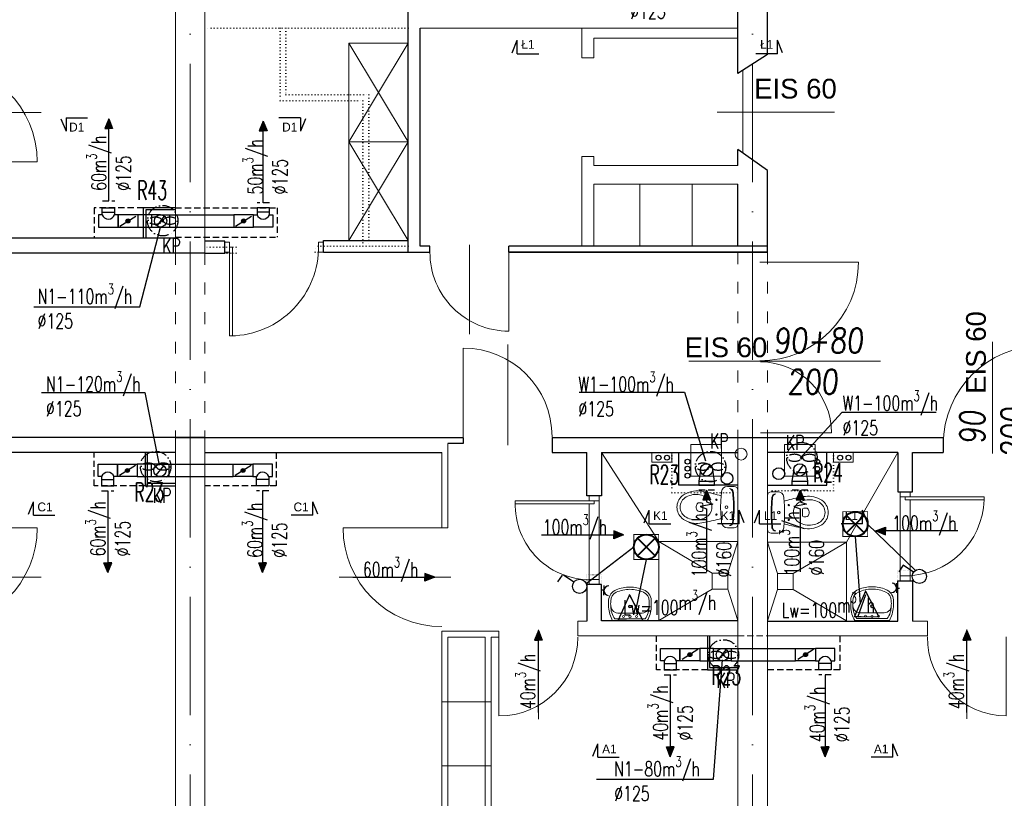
# Model space of a CAD drawing. Header units: millimetres. Extents: x -6513 to 30474, y -6915 to 65597.
# Tile 51 of 256: x -1269 to -271, y 5997 to 6786. Entities that reach past the tile are written whole.
import ezdxf
from ezdxf.enums import TextEntityAlignment as Align

# ---------------------------------------------------------------- set-up
doc = ezdxf.new("R2010")
doc.units = ezdxf.units.MM
for name, pattern in [('ACAD_ISO03W100', [30, 12, -18]), ('ACAD_ISO10W100', [18, 12, -3, 0, -3]), ('DASHED', [19.05, 12.7, -6.35]), ('DOT', [6.35, 0, -6.35])]:
    doc.linetypes.add(name, pattern=pattern)
doc.layers.get('0').update_dxf_attribs({"color": 8})
for name, color, linetype in [('A200_General07', 8, 'Continuous'), ('A200_General08', 8, 'Continuous'), ('A270_text04', 8, 'Continuous'), ('A_obudowy', 8, 'Continuous'), ('DB_inst_pomocn', 8, 'Continuous'), ('DB_WM_nawiew-opis', 8, 'Continuous')]:
    doc.layers.add(name, color=color, linetype=linetype)
for name, color, linetype, lineweight in [('A_cienka', 8, 'Continuous', 5), ('A_linia przekroj', 8, 'Continuous', 25), ('A_meble', 8, 'Continuous', 0), ('A_opisy', 8, 'Continuous', 13), ('A_osie', 8, 'ACAD_ISO10W100', 5), ('A_przerywana', 8, 'ACAD_ISO03W100', 5), ('A_widok', 8, 'Continuous', 13), ('cieńkie', 8, 'Continuous', 9), ('DB-WM-nawiew-opis', 8, 'Continuous', 25), ('DB-WM-nawiew-opis-odnośnik', 8, 'Continuous', 30), ('DB-WM-wywiew-opis', 8, 'Continuous', 25), ('DB-WM-wywiew-opis-odnośnik', 8, 'Continuous', 30), ('DB_WM_nawiew', 8, 'Continuous', 30), ('DB_WM_wywiew', 8, 'Continuous', 30), ('DB_WM_ścianka nowa', 8, 'Continuous', 25), ('E_gniazda wtykowe', 1, 'Continuous', 30), ('E_oświetlenie', 1, 'Continuous', 30), ('E_technologia', 1, 'ACAD_ISO10W100', 30), ('noew ściany archwig', 8, 'Continuous', 9), ('snitarne archwig nowe', 8, 'Continuous', 9), ('Stolarka ARCHWIG', 8, 'Continuous', 5), ('widokowe ARCHWIG', 8, 'Continuous', 5), ('wyburzenia', 8, 'DOT', 20), ('Ściany ARCHWIG', 8, 'Continuous', 30)]:
    doc.layers.add(name, color=color, linetype=linetype, lineweight=lineweight)
doc.styles.add('BRH', font='txt')
doc.styles.add('ROMANSS', font='romans.shx', dxfattribs={"width": 0.8, "oblique": 5})
doc.styles.add('SIMPLEXD', font='SIMPLEX.SHX', dxfattribs={"width": 0.6})
doc.styles.get("Standard").update_dxf_attribs({"font": 'txt.shx', "width": 0.9})
doc.styles.add('tabelka', font='ARIAL.TTF')

# ---------------------------------------------------------------- blocks, each defined once
blk = doc.blocks.new('drzwi schem')
at = {"color": 252}
blk.add_line((0, 0), (0, 1), dxfattribs=at)
at = {"color": 252, "ltscale": 10}
blk.add_line((0.5, -0.0928), (0.5, 1.0398), dxfattribs=at)
at = {"color": 252}
blk.add_arc((0, 0), 1, 0, 90, dxfattribs=at)
blk = doc.blocks.new('klop oli 2')
at = {"layer": 'snitarne archwig nowe', "color": 252}
for p, q in [((3.76, 20.94), (10.5, 20.94)), ((0, 17.18), (0, 0)), ((0, -17.18), (0, 0)), ((3.76, 0), (3.76, 1.04)), ((3.76, 0), (3.76, -1.04)), ((38.87, 4.52), (36.98, 4.52)), ((38.87, -4.52), (36.98, -4.52)), ((3.76, -20.94), (10.5, -20.94))]:
    blk.add_line(p, q, dxfattribs=at)
for centre, radius in [((11.48, 0), 1.27), ((11.48, 0), 1.27), ((21.65, 7.53), 0.706), ((21.65, -7.53), 0.706)]:
    blk.add_circle(centre, radius, dxfattribs=at)
for centre, radius, start, end in [((3.76, 17.18), 3.76, 90, 180), ((10.5, 14.92), 6.02, 6.79305, 90), ((144.94, 0), 141.18, 173.72811, 180), ((144.94, 0), 140.52, 173.66945, 180), ((8.35, 15.01), 3.76, 90, 173.72811), ((9.02, 15.07), 3.76, 100.24284, 173.78586), ((-114.73, 0), 132.14, 0, 6.79305), ((79.96, -215.17), 235.29, 101.57439, 105.54399), ((37.27, 0.66), 10.88, 117.40268, 173.75809), ((43.09, -10.57), 23.53, 101.61952, 117.40268), ((44.77, -39.84), 56.47, 94.3794, 102.29067), ((42.45, -7.44), 20.33, 60.88385, 101.61952), ((41.45, -7.98), 24.47, 51.28687, 92.30283), ((46.59, 0), 11.82, 0, 60.88385), ((46.59, 0), 15.06, 0, 47.56377), ((144.94, 0), 141.18, 180, 186.27189), ((144.94, 0), 140.52, 180, 186.33055), ((-114.73, 0), 132.14, 353.20695, 0), ((43.29, 0), 16.94, 173.75809, 180), ((43.29, 0), 16.94, 180, 186.24191), ((63.62, 0), 28.24, 173.35084, 180), ((63.62, 0), 28.24, 180, 186.64916), ((36.98, 3.11), 1.41, 90, 173.35084), ((38.87, 1.69), 2.82, 36.8699, 90), ((36.61, 0), 5.65, 0, 36.8699), ((36.61, 0), 5.65, 323.1301, 0), ((46.59, 0), 11.82, 299.11615, 0), ((46.59, 0), 15.06, 312.43623, 0), ((37.27, -0.66), 10.88, 186.24191, 242.59732), ((36.98, -3.11), 1.41, 186.64916, 270), ((38.87, -1.69), 2.82, 270, 323.1301), ((3.76, -17.18), 3.76, 180, 270), ((8.35, -15.01), 3.76, 186.27189, 270), ((9.02, -15.07), 3.76, 186.21414, 259.75716), ((10.5, -14.92), 6.02, 270, 353.20695), ((79.96, 215.17), 235.29, 254.45601, 258.42561), ((43.09, 10.57), 23.53, 242.59732, 258.38048), ((44.77, 39.84), 56.47, 257.70933, 265.6206), ((42.45, 7.44), 20.33, 258.38048, 299.11615), ((41.45, 7.98), 24.47, 267.69717, 308.71313)]:
    blk.add_arc(centre, radius, start, end, dxfattribs=at)
blk = doc.blocks.new('umywalka oli2')
at = {"layer": 'snitarne archwig nowe', "color": 252}
for p, q in [((20.94, 21.61), (13.75, 21.61)), ((0, 17.55), (0, 0)), ((1.97, 15.36), (1.97, 0)), ((7.88, 0.01), (7.88, 10.82)), ((0, 0), (0, -17.55)), ((1.97, 0), (1.97, -15.36)), ((7.88, -10.8), (7.88, 0.01)), ((13.75, -21.61), (20.94, -21.61))]:
    blk.add_line(p, q, dxfattribs=at)
for centre, radius in [((4.1, 0.01), 1.11), ((4.5, 6.61), 0.994), ((14.5, 0.01), 1.48), ((14.5, 0.01), 0.946), ((4.5, -6.61), 0.994)]:
    blk.add_circle(centre, radius, dxfattribs=at)
for centre, radius, start, end in [((15.57, -9.87), 31.53, 93.3155, 119.59315), ((20.18, 9.48), 12.16, 20.9395, 86.42872), ((14.19, -1.15), 20.54, 88.58475, 126.50084), ((15.27, 11.96), 7.48, 91.70233, 188.82916), ((17.34, -1.9), 21.45, 82.90633, 97.09367), ((20.43, 10.2), 9.2, 23.19859, 92.74682), ((-1.18, -0.01), 33.1, 360, 24.69875), ((-3.23, -0.01), 37.42, 360, 21.68962), ((-1.18, 0.01), 33.1, 335.30125, 0), ((-3.23, 0.01), 37.42, 338.31038, 0), ((15.57, 9.87), 31.53, 240.40685, 266.6845), ((14.19, 1.15), 20.54, 233.49916, 271.41525), ((15.27, -11.95), 7.48, 171.17084, 268.29767), ((17.34, 1.9), 21.45, 262.90633, 277.09367), ((20.43, -10.2), 9.2, 267.25318, 336.80141), ((20.18, -9.48), 12.16, 273.57128, 339.0605)]:
    blk.add_arc(centre, radius, start, end, dxfattribs=at)
blk = doc.blocks.new('A$C620C4C60')
at = {"layer": 'DB-WM-wywiew-opis-odnośnik'}
h = blk.add_hatch(color=256, dxfattribs=at)
h.paths.add_polyline_path([(0, 0), (9.82, 3.94), (9.82, 0)])
h.paths.add_polyline_path([(9.82, 0), (9.82, -3.94), (0, 0)])
at = {"layer": 'DB-WM-wywiew-opis-odnośnik', "flags": 128}
for points in [[(0, 0), (9.82, 3.94), (9.82, 0)], [(0, 0), (12.06, 0)], [(0, 0), (9.82, -3.94), (9.82, 0)], [(12.06, 0), (14.37, -6.46), (16.61, 6.4), (18.93, 0)], [(18.93, 0), (82.94, 0)]]:
    blk.add_lwpolyline(points, dxfattribs=at)
blk = doc.blocks.new('A$C2355049C')
at = {"layer": 'DB-WM-nawiew-opis-odnośnik'}
h = blk.add_hatch(color=256, dxfattribs=at)
h.paths.add_polyline_path([(0, -9.82), (3.94, -9.82), (0, 0)])
h.paths.add_polyline_path([(0, 0), (-3.94, -9.82), (0, -9.82)])
at = {"layer": 'DB-WM-nawiew-opis-odnośnik', "flags": 128}
for points in [[(0, 0), (-3.94, -9.82), (0, -9.82)], [(0, -82.94), (0, 0)], [(0, 0), (3.94, -9.82), (0, -9.82)]]:
    blk.add_lwpolyline(points, dxfattribs=at)
blk = doc.blocks.new('Sect Mk right')
at = {"layer": 'A200_General07', "color": 1}
for p, q in [((0, 6.01), (0, -0.21)), ((0, 6.01), (3.92, 6.01)), ((0.29, 7.48), (3.92, 6.01))]:
    blk.add_line(p, q, dxfattribs=at)
at = {"layer": 'A270_text04', "color": 0, "style": 'BRH'}
blk.add_attdef('-', text='', height=4.51, dxfattribs=at).set_placement((1.77, 1.49), align=Align.MIDDLE)
blk = doc.blocks.new('gw1')
at = {"layer": 'E_gniazda wtykowe'}
for p, q in [((99083.8, 55833.1), (99083.8, 55845.4)), ((99083.8, 55839.3), (99080.1, 55839.3))]:
    blk.add_line(p, q, dxfattribs=at)
blk.add_arc((99089.8, 55839), 6.04, 87.7958, 267.7958, dxfattribs=at)
blk = doc.blocks.new('raster')
at = {"layer": 'E_oświetlenie', "lineweight": 40}
for p, q in [((-21.2, 21.2), (21.2, -21.2)), ((21.2, 21.2), (-21.2, -21.2))]:
    blk.add_line(p, q, dxfattribs=at)
at = {"layer": 'E_oświetlenie', "const_width": 2}
blk.add_lwpolyline([(-30, -30), (30, -30), (30, 30), (-30, 30)], close=True, dxfattribs=at)
at = {"layer": 'E_oświetlenie', "lineweight": 40}
blk.add_circle((0, 0), 30, dxfattribs=at)

msp = doc.modelspace()

# ---------------------------------------------------------------- hatches: boundary and pattern name
at = {"layer": 'DB_WM_nawiew'}
h = msp.add_hatch(color=256, dxfattribs=at)
edge = h.paths.add_edge_path()
edge.add_arc((-1159.512, 6582.345), 2, 0, 360)
h = msp.add_hatch(color=256, dxfattribs=at)
edge = h.paths.add_edge_path()
edge.add_arc((-1042.301, 6582.345), 2, 0, 360)
h = msp.add_hatch(color=256, dxfattribs=at)
edge = h.paths.add_edge_path()
edge.add_arc((-1160.052, 6329.361), 2, 0, 360)
h = msp.add_hatch(color=256, dxfattribs=at)
edge = h.paths.add_edge_path()
edge.add_arc((-1042.841, 6329.361), 2, 0, 360)
h = msp.add_hatch(color=256, dxfattribs=at)
edge = h.paths.add_edge_path()
edge.add_arc((-590.052, 6142.643), 2, 0, 360)
h = msp.add_hatch(color=256, dxfattribs=at)
edge = h.paths.add_edge_path()
edge.add_arc((-472.841, 6142.643), 2, 0, 360)

# ---------------------------------------------------------------- linework, layer by layer
at = {"layer": 'A_cienka'}
for p, q in [((-536.446, 6651.182), (-536.446, 6734.993)), ((-841.446, 6094.79), (-791.446, 6094.79)), ((-841.446, 6029.98), (-791.446, 6029.98))]:
    msp.add_line(p, q, dxfattribs=at)
at = {"layer": 'A_cienka', "ltscale": 10}
for p, q in [((-562.516, 6692.555), (-443.507, 6692.555)), ((-518.449, 6367.398), (-446.449, 6367.398))]:
    msp.add_line(p, q, dxfattribs=at)
at = {"layer": 'A_linia przekroj'}
for p, q in [((-511.446, 6750.979), (-511.446, 6943.652)), ((-541.446, 6731.796), (-541.446, 6797.652)), ((-511.446, 6750.979), (-511.446, 6777.652)), ((-511.446, 6750.979), (-541.446, 6731.796)), ((-541.446, 6638.748), (-541.446, 6654.742)), ((-511.446, 6633.384), (-541.446, 6654.742)), ((-511.446, 6550.652), (-511.446, 6633.384)), ((-511.446, 6550.652), (-511.446, 6633.384)), ((-541.446, 6556.652), (-541.446, 6619.748)), ((-1111.446, 6564.809), (-1351.446, 6564.809)), ((-853.492, 6556.652), (-863.492, 6556.652)), ((-853.492, 6550.652), (-853.492, 6556.652)), ((-511.446, 6556.652), (-773.492, 6556.652)), ((-773.492, 6550.652), (-773.492, 6556.652)), ((-1081.446, 6549.809), (-1373.232, 6549.809)), ((-875.492, 6550.652), (-853.492, 6550.652)), ((-773.492, 6550.652), (-511.446, 6550.652)), ((-511.446, 6550.652), (-773.492, 6550.652)), ((-1081.446, 6362.652), (-1373.232, 6362.652)), ((-1111.446, 6362.652), (-819.661, 6362.652)), ((-819.661, 6356.652), (-835.446, 6356.652)), ((-819.661, 6362.652), (-819.661, 6356.652)), ((-729.661, 6362.652), (-511.446, 6362.652)), ((-729.661, 6362.652), (-729.661, 6347.652)), ((-511.446, 6362.652), (-333.232, 6362.652)), ((-333.232, 6362.652), (-333.232, 6347.652)), ((-1111.446, 6347.652), (-1345.446, 6347.652)), ((-1081.446, 6347.652), (-841.446, 6347.652)), ((-729.661, 6347.652), (-694.447, 6347.69)), ((-364.446, 6347.652), (-333.232, 6347.652))]:
    msp.add_line(p, q, dxfattribs=at)
at = {"layer": 'A_meble'}
for p, q in [((-935.492, 6762.652), (-875.492, 6762.652)), ((-875.492, 6762.652), (-935.492, 6662.652)), ((-935.492, 6662.652), (-935.492, 6762.652)), ((-935.492, 6762.652), (-875.492, 6662.652)), ((-935.492, 6562.652), (-935.492, 6662.652)), ((-935.492, 6662.652), (-875.492, 6662.652)), ((-875.492, 6662.652), (-935.492, 6562.652)), ((-935.492, 6562.652), (-935.492, 6662.652)), ((-935.492, 6662.652), (-875.492, 6562.652)), ((-875.492, 6562.652), (-935.492, 6562.652))]:
    msp.add_line(p, q, dxfattribs=at)
at = {"layer": 'A_obudowy', "linetype": 'DASHED', "ltscale": 0.5}
for p, q in [((-1143.946, 6595.646), (-1193.752, 6595.646)), ((-1193.752, 6595.646), (-1193.752, 6564.809)), ((-1111.446, 6595.646), (-1008.141, 6595.646)), ((-1008.141, 6595.646), (-1008.143, 6566.009)), ((-1111.449, 6566.009), (-1008.143, 6566.009))]:
    msp.add_line(p, q, dxfattribs=at)
at = {"layer": 'A_obudowy', "linetype": 'ByBlock'}
for p, q in [((-1111.446, 6595.646), (-1143.946, 6595.646)), ((-1143.946, 6595.646), (-1143.946, 6564.809)), ((-1111.446, 6593.646), (-1141.446, 6593.646)), ((-1141.446, 6593.646), (-1141.446, 6564.809)), ((-1142.052, 6347.652), (-1142.052, 6313.869)), ((-1140.052, 6347.652), (-1140.052, 6316.369)), ((-1140.052, 6316.369), (-1111.446, 6316.369)), ((-1142.052, 6313.869), (-1111.446, 6313.869)), ((-572.052, 6161.652), (-572.052, 6127.151)), ((-572.052, 6161.652), (-572.052, 6127.151)), ((-570.052, 6161.652), (-570.052, 6129.651)), ((-570.052, 6161.652), (-570.052, 6129.651)), ((-572.052, 6127.151), (-541.446, 6127.151)), ((-572.052, 6127.151), (-541.446, 6127.151)), ((-570.052, 6129.651), (-541.446, 6129.651)), ((-570.052, 6129.651), (-541.446, 6129.651))]:
    msp.add_line(p, q, dxfattribs=at)
at = {"layer": 'A_obudowy', "linetype": 'DASHED', "ltscale": 0.5}
for points in [[(-1142.052, 6313.869), (-1193.752, 6313.869), (-1193.752, 6347.652)], [(-1009.141, 6347.652), (-1009.141, 6313.869), (-1081.446, 6313.869)], [(-572.052, 6127.151), (-623.752, 6127.151), (-623.752, 6161.652)], [(-438.141, 6161.652), (-438.141, 6127.151), (-511.446, 6127.151)]]:
    msp.add_lwpolyline(points, dxfattribs=at)
at = {"layer": 'A_osie', "ltscale": 10}
for p, q in [((-1096.446, 5721.209), (-1096.446, 7473.268)), ((-526.446, 5721.209), (-526.446, 7473.268))]:
    msp.add_line(p, q, dxfattribs=at)
at = {"layer": 'A_przerywana'}
for p, q in [((-1111.446, 6549.809), (-1111.446, 6361.809)), ((-1081.446, 6549.809), (-1081.446, 6361.809)), ((-541.446, 6550.652), (-541.446, 6362.652)), ((-511.446, 6550.652), (-511.446, 6362.652))]:
    msp.add_line(p, q, dxfattribs=at)
at = {"layer": 'A_przerywana', "color": 252}
for p, q in [((-1111.446, 6549.809), (-1111.446, 6361.809)), ((-1111.446, 6549.809), (-1111.446, 6361.809)), ((-1081.446, 6549.809), (-1081.446, 6361.809)), ((-1081.446, 6549.809), (-1081.446, 6361.809)), ((-541.446, 6550.652), (-541.446, 6362.652)), ((-541.446, 6550.652), (-541.446, 6362.652)), ((-511.446, 6550.652), (-511.446, 6362.652)), ((-511.446, 6550.652), (-511.446, 6362.652))]:
    msp.add_line(p, q, dxfattribs=at)
at = {"layer": 'A_przerywana', "linetype": 'DASHED', "ltscale": 0.5}
msp.add_line((-541.446, 6161.652), (-511.446, 6161.652), dxfattribs=at)
at = {"layer": 'A_widok', "ltscale": 5}
for p, q in [((-1111.446, 6549.809), (-1111.446, 7176.652)), ((-1081.446, 6549.809), (-1081.446, 7176.652)), ((-541.446, 6777.652), (-863.492, 6777.652)), ((-699.537, 6777.652), (-699.537, 6747.582)), ((-699.537, 6767.661), (-699.537, 6747.582)), ((-687.537, 6767.661), (-541.446, 6767.661)), ((-687.537, 6767.661), (-687.537, 6747.582)), ((-687.537, 6747.582), (-699.537, 6747.582)), ((-699.537, 6647.582), (-699.537, 6619.748)), ((-699.537, 6647.582), (-699.537, 6556.652)), ((-687.537, 6647.582), (-699.537, 6647.582)), ((-687.537, 6647.582), (-687.537, 6638.748)), ((-687.537, 6638.748), (-541.446, 6638.748)), ((-687.537, 6619.748), (-541.446, 6619.748)), ((-687.537, 6619.748), (-687.537, 6556.652)), ((-640.66, 6619.748), (-640.66, 6556.652)), ((-587.552, 6619.748), (-587.552, 6556.652)), ((-519.161, 6540.559), (-419.161, 6540.559)), ((-590.984, 6440.365), (-396.721, 6440.365)), ((-1111.446, 6242.652), (-1111.446, 6361.809)), ((-1081.446, 6242.652), (-1081.446, 6361.809)), ((-835.446, 6356.652), (-835.446, 6271.078)), ((-541.446, 5736.652), (-541.446, 6362.652)), ((-511.446, 5736.652), (-511.446, 6362.652)), ((-841.446, 6347.652), (-841.446, 6271.078)), ((-841.446, 6271.078), (-835.446, 6271.078)), ((-1111.446, 5736.652), (-1111.446, 6242.652)), ((-1081.446, 5736.652), (-1081.446, 6242.652)), ((-703.54, 6176.652), (-703.54, 6161.652)), ((-703.54, 6176.652), (-694.447, 6176.652)), ((-364.446, 6176.652), (-349.353, 6176.652)), ((-349.353, 6176.652), (-349.353, 6161.652)), ((-841.446, 5761.494), (-841.446, 6166.494)), ((-841.446, 6166.494), (-783.54, 6166.494)), ((-783.54, 6166.494), (-783.54, 6160.494)), ((-835.446, 5761.494), (-835.446, 6160.494)), ((-835.446, 6160.494), (-797.446, 6160.494)), ((-797.446, 5761.494), (-797.446, 6160.494)), ((-791.446, 5761.494), (-791.446, 6160.494)), ((-791.446, 6160.494), (-783.54, 6160.494)), ((-703.54, 6161.652), (-541.446, 6161.652)), ((-349.353, 6161.652), (-511.446, 6161.652))]:
    msp.add_line(p, q, dxfattribs=at)
for centre, radius, start, end in [((-519.161, 6540.559), 100, 270, 0), ((-518.449, 6367.398), 72, 0, 90)]:
    msp.add_arc(centre, radius, start, end, dxfattribs=at)
at = {"layer": 'cieńkie'}
for p, q in [((-589.071, 6355.652), (-589.071, 6341.652)), ((-575.071, 6355.652), (-589.071, 6355.652)), ((-589.071, 6323.652), (-589.071, 6355.652)), ((-589.071, 6355.652), (-558.071, 6355.652)), ((-558.071, 6355.652), (-558.071, 6323.652)), ((-558.071, 6353.152), (-558.071, 6326.152)), ((-494.081, 6355.652), (-494.081, 6323.652)), ((-463.081, 6355.652), (-494.081, 6355.652)), ((-494.081, 6353.152), (-494.081, 6326.152)), ((-477.081, 6355.652), (-463.081, 6355.652)), ((-463.081, 6355.652), (-463.081, 6341.652)), ((-463.081, 6323.652), (-463.081, 6355.652)), ((-589.071, 6337.652), (-589.071, 6323.652)), ((-463.081, 6337.652), (-463.081, 6323.652)), ((-558.071, 6323.652), (-589.071, 6323.652)), ((-589.071, 6323.652), (-575.071, 6323.652)), ((-494.081, 6323.652), (-463.081, 6323.652)), ((-463.081, 6323.652), (-477.081, 6323.652))]:
    msp.add_line(p, q, dxfattribs=at)
msp.add_circle((-538.114, 6345.949), 6, dxfattribs=at)
at = {"layer": 'DB-WM-nawiew-opis'}
for points in [[(-1122.643, 6587.253), (-1130.382, 6577.437)], [(-1254.792, 6495.172), (-1147.569, 6495.172), (-1126.512, 6576.095)], [(-1247.231, 6408.577), (-1142.537, 6408.577), (-1127.846, 6334.653)], [(-684.598, 6016.579), (-566.243, 6016.579), (-556.903, 6137.427)]]:
    msp.add_lwpolyline(points, dxfattribs=at)
at = {"layer": 'DB-WM-wywiew-opis'}
for points in [[(-702.387, 6408.924), (-595.592, 6408.924), (-574.326, 6339.305)], [(-340.336, 6388.045), (-436.165, 6388.045), (-478.418, 6341.816)]]:
    msp.add_lwpolyline(points, dxfattribs=at)
at = {"layer": 'DB_inst_pomocn'}
for centre, radius in [((-592.442, 6338.349), 2.5), ((-460.857, 6338.189), 2.5), ((-592.442, 6331.178), 2.5), ((-592.442, 6324.122), 2.5), ((-552.42, 6321.344), 6), ((-499.944, 6326.121), 6), ((-460.857, 6331.018), 2.5), ((-460.857, 6323.962), 2.5)]:
    msp.add_circle(centre, radius, dxfattribs=at)
at = {"layer": 'DB_WM_nawiew'}
for points in [[(-1185.612, 6591.345), (-1185.612, 6595.646), (-1173.112, 6595.646), (-1173.112, 6591.345)], [(-1016.201, 6591.345), (-1016.201, 6595.646), (-1028.701, 6595.646), (-1028.701, 6591.345)], [(-1189.212, 6576.095), (-1169.512, 6576.095), (-1169.512, 6588.595), (-1173.112, 6588.595)], [(-1185.612, 6588.595), (-1189.212, 6588.595), (-1189.212, 6576.095)], [(-1185.612, 6588.595), (-1185.612, 6591.345), (-1173.112, 6591.345), (-1173.112, 6588.595)], [(-1149.512, 6588.595), (-1169.512, 6588.595), (-1169.512, 6576.095), (-1149.512, 6576.095)], [(-1167.741, 6577.202), (-1151.62, 6587.278)], [(-1135.512, 6588.595), (-1149.512, 6588.595), (-1149.512, 6576.095), (-1135.512, 6576.095)], [(-1126.512, 6588.595), (-1135.512, 6588.595), (-1135.512, 6576.095)], [(-1126.512, 6588.595), (-1117.512, 6588.595), (-1117.512, 6576.095)], [(-1117.512, 6588.595), (-1052.301, 6588.595)], [(-1032.301, 6588.595), (-1052.301, 6588.595), (-1052.301, 6576.095), (-1032.301, 6576.095)], [(-1050.53, 6577.202), (-1034.409, 6587.278)], [(-1012.601, 6576.095), (-1032.301, 6576.095), (-1032.301, 6588.595), (-1028.701, 6588.595)], [(-1016.201, 6588.595), (-1016.201, 6591.345), (-1028.701, 6591.345), (-1028.701, 6588.595)], [(-1016.201, 6588.595), (-1012.601, 6588.595), (-1012.601, 6576.095)], [(-1135.512, 6576.095), (-1117.512, 6576.095)], [(-1117.512, 6576.095), (-1052.301, 6576.095)], [(-1189.752, 6335.611), (-1170.052, 6335.611), (-1170.052, 6323.111), (-1173.652, 6323.111)], [(-1186.152, 6323.111), (-1189.752, 6323.111), (-1189.752, 6335.611)], [(-1150.052, 6323.111), (-1170.052, 6323.111), (-1170.052, 6335.611), (-1150.052, 6335.611)], [(-1151.823, 6334.504), (-1167.944, 6324.428)], [(-1136.052, 6335.611), (-1150.052, 6335.611), (-1150.052, 6323.111), (-1136.052, 6323.111)], [(-1127.052, 6335.611), (-1136.052, 6335.611), (-1136.052, 6323.111)], [(-1130.953, 6324.478), (-1123.151, 6334.243)], [(-1127.052, 6335.611), (-1118.052, 6335.611), (-1118.052, 6323.111)], [(-1118.052, 6335.611), (-1052.841, 6335.611)], [(-1032.841, 6323.111), (-1052.841, 6323.111), (-1052.841, 6335.611), (-1032.841, 6335.611)], [(-1034.612, 6334.504), (-1050.733, 6324.428)], [(-1013.141, 6335.611), (-1032.841, 6335.611), (-1032.841, 6323.111), (-1029.241, 6323.111)], [(-1016.741, 6323.111), (-1013.141, 6323.111), (-1013.141, 6335.611)], [(-1186.152, 6323.111), (-1186.152, 6320.361), (-1173.652, 6320.361), (-1173.652, 6323.111)], [(-1186.152, 6320.361), (-1186.152, 6313.869), (-1173.652, 6313.869), (-1173.652, 6320.361)], [(-1136.052, 6323.111), (-1118.052, 6323.111)], [(-1118.052, 6323.111), (-1052.841, 6323.111)], [(-1016.741, 6323.111), (-1016.741, 6320.361), (-1029.241, 6320.361), (-1029.241, 6323.111)], [(-1016.741, 6320.361), (-1016.741, 6313.869), (-1029.241, 6313.869), (-1029.241, 6320.361)], [(-619.752, 6148.893), (-600.052, 6148.893), (-600.052, 6136.393), (-603.652, 6136.393)], [(-616.152, 6136.393), (-619.752, 6136.393), (-619.752, 6148.893)], [(-580.052, 6136.393), (-600.052, 6136.393), (-600.052, 6148.893), (-580.052, 6148.893)], [(-581.823, 6147.786), (-597.944, 6137.71)], [(-566.052, 6148.893), (-580.052, 6148.893), (-580.052, 6136.393), (-566.052, 6136.393)], [(-557.052, 6136.393), (-566.052, 6136.393), (-566.052, 6148.893)], [(-566.052, 6148.893), (-557.052, 6148.893)], [(-560.953, 6137.76), (-553.151, 6147.526)], [(-557.052, 6148.893), (-548.052, 6148.893), (-548.052, 6136.393), (-557.052, 6136.393)], [(-548.052, 6148.893), (-482.841, 6148.893)], [(-462.841, 6136.393), (-482.841, 6136.393), (-482.841, 6148.893), (-462.841, 6148.893)], [(-464.612, 6147.786), (-480.733, 6137.71)], [(-443.141, 6148.893), (-462.841, 6148.893), (-462.841, 6136.393), (-459.241, 6136.393)], [(-446.741, 6136.393), (-443.141, 6136.393), (-443.141, 6148.893)], [(-616.152, 6136.393), (-616.152, 6133.643), (-603.652, 6133.643), (-603.652, 6136.393)], [(-616.152, 6133.643), (-616.152, 6127.151), (-603.652, 6127.151), (-603.652, 6133.643)], [(-548.052, 6136.393), (-482.841, 6136.393)], [(-446.741, 6136.393), (-446.741, 6133.643), (-459.241, 6133.643), (-459.241, 6136.393)], [(-446.741, 6133.643), (-446.741, 6127.151), (-459.241, 6127.151), (-459.241, 6133.643)]]:
    msp.add_lwpolyline(points, dxfattribs=at)
at = {"layer": 'DB_WM_nawiew', "linetype": 'DASHED', "ltscale": 0.5}
for points in [[(-1185.241, 6602.846), (-1172.741, 6602.846)], [(-1016.184, 6600.646), (-1028.684, 6600.646)], [(-1186.152, 6308.869), (-1173.652, 6308.869)], [(-1016.741, 6308.693), (-1029.241, 6308.693)], [(-616.152, 6122.151), (-603.652, 6122.151)], [(-446.741, 6122.151), (-459.241, 6122.151)]]:
    msp.add_lwpolyline(points, dxfattribs=at)
at = {"layer": 'DB_WM_nawiew'}
for centre in [(-1159.512, 6582.345), (-1042.301, 6582.345), (-1160.052, 6329.361), (-1042.841, 6329.361), (-590.052, 6142.643), (-472.841, 6142.643)]:
    msp.add_circle(centre, 2, dxfattribs=at)
for centre, start, end in [((-1179.362, 6590.825), 199.636833, 340.363167), ((-1022.451, 6590.825), 199.636833, 340.363167), ((-1179.902, 6320.881), 19.636833, 160.363167), ((-1022.991, 6320.881), 19.636833, 160.363167), ((-609.902, 6134.163), 19.636833, 160.363167), ((-452.991, 6134.163), 19.636833, 160.363167)]:
    msp.add_arc(centre, 6.636, start, end, dxfattribs=at)
at = {"layer": 'DB_WM_wywiew'}
for points in [[(-579.321, 6330.024), (-581.071, 6318.524), (-565.071, 6318.524), (-566.821, 6330.024)], [(-576.918, 6325.098), (-569.225, 6334.95)], [(-484.831, 6330.024), (-486.581, 6318.524), (-470.581, 6318.524), (-472.331, 6330.024)], [(-482.428, 6325.098), (-474.734, 6334.95)], [(-581.071, 6318.524), (-581.071, 6314.524), (-565.071, 6314.524), (-565.071, 6318.524)], [(-486.581, 6318.524), (-486.581, 6314.524), (-470.581, 6314.524), (-470.581, 6318.524)]]:
    msp.add_lwpolyline(points, dxfattribs=at)
at = {"layer": 'DB_WM_wywiew', "linetype": 'DASHED', "ltscale": 0.5}
for points in [[(-565.071, 6309.524), (-581.071, 6309.524)], [(-470.451, 6309.524), (-486.451, 6309.524)]]:
    msp.add_lwpolyline(points, dxfattribs=at)
at = {"layer": 'DB_WM_wywiew', "color": 240}
for centre in [(-1126.512, 6582.345), (-1127.052, 6329.361), (-557.052, 6142.643)]:
    msp.add_circle(centre, 6.25, dxfattribs=at)
at = {"layer": 'DB_WM_wywiew', "color": 1}
for centre in [(-573.071, 6330.024), (-478.581, 6330.024)]:
    msp.add_circle(centre, 6.25, dxfattribs=at)
at = {"layer": 'DB_WM_ścianka nowa'}
for points in [[(-541.291, 6314.524), (-601.291, 6314.524), (-601.291, 6347.559)], [(-511.291, 6314.524), (-451.291, 6314.524), (-451.291, 6347.559)]]:
    msp.add_lwpolyline(points, dxfattribs=at)
at = {"layer": 'E_oświetlenie'}
for p, q in [((-409.873, 6274.975), (-361.406, 6228.092)), ((-422.473, 6262.375), (-417.605, 6194.099)), ((-646.863, 6251.795), (-695.047, 6214.534)), ((-634.263, 6239.195), (-644.591, 6190.222)), ((-373.748, 6233.257), (-378.449, 6226.48)), ((-363.456, 6226.117), (-373.748, 6233.257)), ((-719.443, 6223.163), (-724.144, 6216.387)), ((-707.758, 6216.023), (-718.05, 6223.163)), ((-411.983, 6206.948), (-423.226, 6181.25)), ((-411.983, 6206.948), (-398.443, 6180.895)), ((-651.361, 6203.249), (-662.604, 6177.551)), ((-651.361, 6203.249), (-637.821, 6177.196)), ((-662.604, 6177.551), (-637.821, 6177.196)), ((-423.226, 6181.25), (-398.443, 6180.895))]:
    msp.add_line(p, q, dxfattribs=at)
at = {"layer": 'E_oświetlenie', "const_width": 1.05}
for points in [[(-398.443, 6180.895), (-411.983, 6206.948), (-423.226, 6181.25)], [(-637.821, 6177.196), (-651.361, 6203.249), (-662.604, 6177.551)]]:
    msp.add_lwpolyline(points, close=True, dxfattribs=at)
at = {"layer": 'E_oświetlenie'}
for centre in [(-357.497, 6221.983), (-701.8, 6211.889)]:
    msp.add_circle(centre, 7.252, dxfattribs=at)
at = {"layer": 'E_technologia'}
for p, q in [((-1125.502, 6584.037), (-1123.097, 6581.257)), ((-1123.097, 6584.037), (-1125.502, 6581.257)), ((-477.724, 6343.651), (-475.32, 6340.872)), ((-475.32, 6343.651), (-477.724, 6340.872)), ((-1132.603, 6334.759), (-1130.198, 6331.979)), ((-1130.198, 6334.759), (-1132.603, 6331.979)), ((-570.24, 6334.68), (-567.836, 6331.901)), ((-567.836, 6334.68), (-570.24, 6331.901)), ((-557.21, 6143.798), (-554.806, 6141.019)), ((-554.806, 6143.798), (-557.21, 6141.019))]:
    msp.add_line(p, q, dxfattribs=at)
for centre in [(-1124.299, 6582.647), (-476.522, 6342.261), (-1131.401, 6333.369), (-569.038, 6333.29), (-556.008, 6142.409)]:
    msp.add_circle(centre, 15.427, dxfattribs=at)
for centre, start_param, end_param in [((-1131.926, 6582.647), 3.5498657, 9.0165049), ((-1116.672, 6582.647), 0.408273, 5.8749123), ((-1139.027, 6333.369), 3.5498657, 9.0165049), ((-1123.774, 6333.369), 0.408273, 5.8749123), ((-576.665, 6333.29), 3.5498657, 9.0165049), ((-561.411, 6333.29), 0.408273, 5.8749123), ((-484.149, 6342.261), 3.5498657, 9.0165049), ((-468.895, 6342.261), 0.408273, 5.8749123), ((-563.635, 6142.409), 3.5498657, 9.0165049), ((-548.381, 6142.409), 0.408273, 5.8749123)]:
    msp.add_ellipse(centre, major_axis=(-7, 0), ratio=0.5, start_param=start_param, end_param=end_param, dxfattribs=at)
at = {"layer": 'snitarne archwig nowe'}
msp.add_line((-621.603, 6257.208), (-679.447, 6347.492), dxfattribs=at)
for points in [[(-431.29, 6256.808), (-379.446, 6347.652)], [(-621.603, 6177.052), (-621.603, 6257.208), (-541.446, 6257.208)], [(-567.603, 6225.208), (-621.603, 6257.208)], [(-551.603, 6225.208), (-541.603, 6257.208)], [(-511.446, 6256.808), (-431.29, 6256.808), (-431.29, 6176.652)], [(-501.29, 6224.808), (-511.29, 6256.808)], [(-485.29, 6224.808), (-431.29, 6256.808)], [(-567.603, 6209.208), (-621.603, 6177.208)], [(-551.603, 6209.208), (-541.603, 6177.208)], [(-501.29, 6208.808), (-511.29, 6176.808)], [(-485.29, 6208.808), (-431.29, 6176.808)]]:
    msp.add_lwpolyline(points, dxfattribs=at)
for points in [[(-551.603, 6225.208), (-567.603, 6225.208), (-567.603, 6209.208), (-551.603, 6209.208)], [(-501.29, 6208.808), (-485.29, 6208.808), (-485.29, 6224.808), (-501.29, 6224.808)]]:
    msp.add_lwpolyline(points, close=True, dxfattribs=at)
at = {"layer": 'Stolarka ARCHWIG'}
for p, q in [((-1056.446, 6560.809), (-1061.446, 6560.809)), ((-1061.446, 6560.809), (-1061.446, 6550.809)), ((-1061.446, 6555.809), (-1061.446, 6550.809)), ((-1056.446, 6550.809), (-1056.446, 6560.809)), ((-1056.446, 6555.809), (-1056.446, 6465.809)), ((-1053.446, 6555.809), (-1056.446, 6555.809)), ((-1053.446, 6465.809), (-1053.446, 6555.809)), ((-961.446, 6560.809), (-966.446, 6560.809)), ((-966.446, 6560.809), (-966.446, 6550.809)), ((-961.446, 6550.809), (-961.446, 6560.809)), ((-1061.446, 6550.809), (-1056.446, 6550.809)), ((-966.446, 6550.809), (-961.446, 6550.809)), ((-1056.446, 6465.809), (-1053.446, 6465.809)), ((-686.947, 6298.69), (-766.947, 6298.69)), ((-766.947, 6295.69), (-766.947, 6298.69)), ((-686.947, 6295.69), (-686.947, 6298.69)), ((-371.946, 6299.652), (-371.946, 6302.652)), ((-371.946, 6302.652), (-291.946, 6302.652)), ((-291.946, 6299.652), (-371.946, 6299.652)), ((-291.946, 6302.652), (-291.946, 6299.652)), ((-766.947, 6295.69), (-686.947, 6295.69))]:
    msp.add_line(p, q, dxfattribs=at)
for points in [[(-371.946, 6307.652), (-376.946, 6307.652), (-376.946, 6302.652), (-366.946, 6302.652), (-366.946, 6307.652), (-374.446, 6307.652)], [(-686.947, 6303.69), (-681.947, 6303.69), (-681.947, 6298.69), (-691.947, 6298.69), (-691.947, 6303.69), (-684.447, 6303.69)], [(-681.947, 6218.69), (-681.947, 6298.798)], [(-376.946, 6222.652), (-376.946, 6302.652)], [(-366.946, 6299.652), (-366.946, 6222.652)], [(-691.947, 6295.798), (-691.947, 6218.69)], [(-686.947, 6218.69), (-681.947, 6218.69), (-681.947, 6213.69), (-691.947, 6213.69), (-691.947, 6218.69), (-684.447, 6218.69)], [(-686.947, 6218.69), (-681.947, 6218.69), (-681.947, 6213.69), (-691.947, 6213.69), (-691.947, 6218.69), (-684.447, 6218.69)], [(-371.946, 6222.652), (-376.946, 6222.652), (-376.946, 6217.652), (-366.946, 6217.652), (-366.946, 6222.652), (-374.446, 6222.652)]]:
    msp.add_lwpolyline(points, dxfattribs=at)
for centre, radius, start, end in [((-1056.446, 6555.809), 90.012, 270.954841, 0.954841), ((-691.091, 6294.482), 75.905, 177.955304, 273.129127), ((-371.292, 6302.03), 79.382, 269.527921, 358.282698)]:
    msp.add_arc(centre, radius, start, end, dxfattribs=at)
at = {"layer": 'widokowe ARCHWIG'}
for p, q in [((-608.446, 6347.652), (-628.446, 6347.652)), ((-628.446, 6347.652), (-628.446, 6337.652)), ((-608.446, 6337.652), (-608.446, 6347.652)), ((-424.446, 6347.652), (-444.446, 6347.652)), ((-444.446, 6347.652), (-444.446, 6337.652)), ((-424.446, 6337.652), (-424.446, 6347.652)), ((-628.446, 6337.652), (-608.446, 6337.652)), ((-444.446, 6337.652), (-424.446, 6337.652))]:
    msp.add_line(p, q, dxfattribs=at)
at = {"layer": 'wyburzenia', "ltscale": 0.5}
for p, q in [((-875.492, 6777.652), (-1081.446, 6777.652)), ((-1005.348, 6777.652), (-1005.348, 6704.17)), ((-999.348, 6777.652), (-999.348, 6710.17)), ((-999.348, 6710.17), (-915.502, 6710.17)), ((-915.502, 6710.17), (-915.502, 6556.652)), ((-1005.348, 6704.17), (-921.502, 6704.17)), ((-921.502, 6704.17), (-921.502, 6556.652)), ((-1049.867, 6555.809), (-1081.446, 6555.809)), ((-1049.867, 6549.809), (-1049.867, 6555.809)), ((-875.492, 6556.652), (-969.867, 6556.652)), ((-969.867, 6550.652), (-969.867, 6556.652)), ((-1081.446, 6549.809), (-1049.867, 6549.809)), ((-1049.867, 6549.809), (-1081.446, 6549.809)), ((-875.492, 6550.652), (-969.867, 6550.652)), ((-608.446, 6347.652), (-608.446, 6306.652)), ((-444.446, 6347.652), (-444.446, 6308.652)), ((-608.446, 6306.652), (-541.446, 6306.652)), ((-444.446, 6308.652), (-511.446, 6308.652))]:
    msp.add_line(p, q, dxfattribs=at)
at = {"layer": 'wyburzenia', "ltscale": 0.2}
for points in [[(-379.446, 6227.652), (-364.446, 6227.652), (-364.446, 6217.652), (-379.446, 6217.652)], [(-694.447, 6223.69), (-679.447, 6223.69), (-679.447, 6213.69), (-694.447, 6213.69)]]:
    msp.add_lwpolyline(points, close=True, dxfattribs=at)
at = {"layer": 'Ściany ARCHWIG'}
for p, q in [((-875.492, 6550.652), (-875.492, 6797.652)), ((-863.492, 6556.652), (-863.492, 6777.652)), ((-1061.446, 6561.809), (-1081.446, 6561.809)), ((-1061.446, 6549.809), (-1061.446, 6561.809)), ((-961.446, 6550.652), (-961.446, 6562.652)), ((-961.446, 6562.652), (-875.492, 6562.652)), ((-853.492, 6556.652), (-863.492, 6556.652)), ((-1081.446, 6549.809), (-1061.446, 6549.809)), ((-961.446, 6550.652), (-875.492, 6550.652)), ((-694.447, 6303.69), (-694.446, 6347.69)), ((-679.447, 6347.69), (-608.446, 6347.652)), ((-679.447, 6347.69), (-679.447, 6303.69)), ((-608.446, 6347.652), (-541.446, 6347.652)), ((-379.446, 6347.652), (-511.446, 6347.652)), ((-379.446, 6347.652), (-379.446, 6307.652)), ((-364.446, 6307.652), (-364.446, 6347.652)), ((-379.446, 6307.652), (-364.446, 6307.652)), ((-379.446, 6307.652), (-364.446, 6307.652)), ((-679.447, 6303.69), (-694.447, 6303.69)), ((-679.447, 6303.69), (-694.447, 6303.69)), ((-379.446, 6217.652), (-364.446, 6217.652)), ((-379.446, 6176.652), (-379.446, 6217.652)), ((-379.446, 6217.652), (-364.446, 6217.652)), ((-364.446, 6217.652), (-364.446, 6176.652)), ((-679.447, 6213.69), (-694.447, 6213.69)), ((-694.447, 6213.69), (-694.447, 6176.652)), ((-679.447, 6213.69), (-694.447, 6213.69)), ((-679.447, 6177.052), (-679.447, 6213.69)), ((-541.446, 6177.052), (-679.447, 6177.052)), ((-511.446, 6176.652), (-379.446, 6176.652))]:
    msp.add_line(p, q, dxfattribs=at)
for centre in [(-621.794, 6342.315), (-613.277, 6342.315), (-437.794, 6342.315), (-429.277, 6342.315)]:
    msp.add_circle(centre, 2.5, dxfattribs=at)

# ---------------------------------------------------------------- block references
at = {"layer": 'A200_General08'}
ref = msp.add_blockref('Sect Mk right', (-743.987, 6751.93), dxfattribs=dict(at, xscale=3.5, yscale=3.5, zscale=3.5, rotation=90.00000000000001))
ref.add_attrib('-', 'Ł1', dxfattribs={"layer": 'A270_text04', "color": 7, "height": 9, "style": 'BRH'}).set_placement((-754.158, 6761.385), align=Align.MIDDLE)
ref = msp.add_blockref('Sect Mk right', (-522.307, 6751.93), dxfattribs=dict(at, xscale=-3.5, yscale=3.5, zscale=3.5, rotation=270))
ref.add_attrib('-', 'Ł1', dxfattribs={"layer": 'A270_text04', "color": 7, "height": 9, "style": 'BRH'}).set_placement((-512.136, 6761.385), align=Align.MIDDLE)
ref = msp.add_blockref('Sect Mk right', (-1201.244, 6686.97), dxfattribs=dict(at, xscale=-3.5, yscale=3.5, zscale=3.5, rotation=90))
ref.add_attrib('-', 'D1', dxfattribs={"layer": 'A270_text04', "color": 7, "height": 9, "style": 'BRH'}).set_placement((-1211.415, 6677.515), align=Align.MIDDLE)
ref = msp.add_blockref('Sect Mk right', (-1005.733, 6686.97), dxfattribs=dict(at, xscale=3.5, yscale=3.5, zscale=3.5, rotation=270))
ref.add_attrib('-', 'D1', dxfattribs={"layer": 'A270_text04', "color": 7, "height": 9, "style": 'BRH'}).set_placement((-995.562, 6677.515), align=Align.MIDDLE)
ref = msp.add_blockref('Sect Mk right', (-1234.263, 6283.989), dxfattribs=dict(at, xscale=3.5, yscale=3.5, zscale=3.5, rotation=90))
ref.add_attrib('-', 'C1', dxfattribs={"layer": 'A270_text04', "color": 7, "height": 9, "style": 'BRH'}).set_placement((-1243.568, 6292.406), align=Align.MIDDLE)
ref = msp.add_blockref('Sect Mk right', (-993.303, 6283.989), dxfattribs=dict(at, xscale=-3.5, yscale=3.5, zscale=3.5, rotation=270))
ref.add_attrib('-', 'C1', dxfattribs={"layer": 'A270_text04', "color": 7, "height": 9, "style": 'BRH'}).set_placement((-983.998, 6292.406), align=Align.MIDDLE)
ref = msp.add_blockref('Sect Mk right', (-610.202, 6275.316), dxfattribs=dict(at, xscale=3.5, yscale=3.5, zscale=3.5, rotation=90.00000000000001))
ref.add_attrib('-', 'K1', dxfattribs={"layer": 'A270_text04', "color": 7, "height": 9, "style": 'BRH'}).set_placement((-619.937, 6283.552), align=Align.MIDDLE)
ref = msp.add_blockref('Sect Mk right', (-561.203, 6275.316), dxfattribs=dict(at, xscale=-3.5, yscale=3.5, zscale=3.5, rotation=270))
ref.add_attrib('-', 'K1', dxfattribs={"layer": 'A270_text04', "color": 7, "height": 9, "style": 'BRH'}).set_placement((-551.467, 6283.552), align=Align.MIDDLE)
ref = msp.add_blockref('Sect Mk right', (-498.463, 6275.316), dxfattribs=dict(at, xscale=3.5, yscale=3.5, zscale=3.5, rotation=90.00000000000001))
ref.add_attrib('-', 'L1', dxfattribs={"layer": 'A270_text04', "color": 7, "height": 9, "style": 'BRH'}).set_placement((-508.198, 6283.552), align=Align.MIDDLE)
ref = msp.add_blockref('Sect Mk right', (-436.133, 6275.316), dxfattribs=dict(at, xscale=-3.5, yscale=3.5, zscale=3.5, rotation=270))
ref.add_attrib('-', 'L1', dxfattribs={"layer": 'A270_text04', "color": 7, "height": 9, "style": 'BRH'}).set_placement((-426.397, 6283.552), align=Align.MIDDLE)
ref = msp.add_blockref('Sect Mk right', (-662.277, 6038.615), dxfattribs=dict(at, xscale=3.5, yscale=3.5, zscale=3.5, rotation=90))
ref.add_attrib('-', 'A1', dxfattribs={"layer": 'A270_text04', "color": 7, "height": 9, "style": 'BRH'}).set_placement((-671.583, 6047.031), align=Align.MIDDLE)
ref = msp.add_blockref('Sect Mk right', (-405.495, 6038.615), dxfattribs=dict(at, xscale=-3.5, yscale=3.5, zscale=3.5, rotation=270))
ref.add_attrib('-', 'A1', dxfattribs={"layer": 'A270_text04', "color": 7, "height": 9, "style": 'BRH'}).set_placement((-396.19, 6047.031), align=Align.MIDDLE)
at = {"layer": 'A_cienka'}
for p, xscale, yscale, zscale, rotation in [((-1351.446, 6642.225), -100, 100, 100, 270), ((-1351.446, 6271.078), 100, 100, 100, 270), ((-841.446, 6271.078), -100, 100, 100, 90), ((-783.54, 6160.494), -80, 80, 80, 180), ((-269.353, 6160.652), 80, 80, 80, 180)]:
    msp.add_blockref('drzwi schem', p, dxfattribs=dict(at, xscale=xscale, yscale=yscale, zscale=zscale, rotation=rotation))
at = {"layer": 'A_widok', "ltscale": 5, "xscale": 80, "yscale": 80, "zscale": 80, "rotation": 180.000000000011}
msp.add_blockref('drzwi schem', (-773.492, 6550.652), dxfattribs=at)
at = {"layer": 'A_widok', "ltscale": 5}
for p, xscale, yscale, zscale in [((-819.661, 6363.494), 90, 90, 90), ((-233.232, 6355.94), -100, 100, 100)]:
    msp.add_blockref('drzwi schem', p, dxfattribs=dict(at, xscale=xscale, yscale=yscale, zscale=zscale))
at = {"layer": 'DB_WM_nawiew', "xscale": -1}
msp.add_blockref('A$C2355049C', (-1178.991, 6685.782), dxfattribs=at)
at = {"layer": 'DB_WM_nawiew'}
for p in [(-1022.434, 6683.582), (-743.54, 6167.074), (-309.353, 6167.074)]:
    msp.add_blockref('A$C2355049C', p, dxfattribs=at)
for p, rotation in [((-1179.902, 6225.933), 180), ((-401.463, 6268.058), 90), ((-609.902, 6039.216), 180)]:
    msp.add_blockref('A$C2355049C', p, dxfattribs=dict(at, rotation=rotation))
at = {"layer": 'DB_WM_nawiew', "xscale": -1}
for p, rotation in [((-1022.991, 6225.933), 180), ((-657.43, 6264.097), 270), ((-848.663, 6221.078), 270), ((-452.991, 6039.216), 180)]:
    msp.add_blockref('A$C2355049C', p, dxfattribs=dict(at, rotation=rotation))
at = {"layer": 'DB_WM_wywiew', "xscale": -1, "rotation": 90}
for p in [(-573.071, 6309.524), (-478.239, 6309.524)]:
    msp.add_blockref('A$C620C4C60', p, dxfattribs=at)
at = {"layer": 'E_oświetlenie', "lineweight": 40, "xscale": 0.4199999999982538, "yscale": 0.4200000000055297, "zscale": 0.4199999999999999, "rotation": 180}
for p in [(-422.473, 6274.975), (-634.263, 6251.795)]:
    msp.add_blockref('raster', p, dxfattribs=at)
at = {"layer": 'E_oświetlenie', "zscale": 0.7874999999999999}
for p, xscale, yscale, rotation in [((-79637.135, -36070.072), 0.7875000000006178, 0.7874999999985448, 358.7624398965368), ((78579.351, 48488.08), 0.7875000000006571, 0.7875000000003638, 178.7624398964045)]:
    msp.add_blockref('gw1', p, dxfattribs=dict(at, xscale=xscale, yscale=yscale, rotation=rotation))
at = {"layer": 'noew ściany archwig', "xscale": -1, "rotation": 270}
for p in [(-650.763, 6176.973), (-405.413, 6177.231)]:
    msp.add_blockref('umywalka oli2', p, dxfattribs=at)
at = {"layer": 'snitarne archwig nowe', "xscale": -1}
msp.add_blockref('klop oli 2', (-541.446, 6292.208), dxfattribs=at)
at = {"layer": 'snitarne archwig nowe'}
msp.add_blockref('klop oli 2', (-511.446, 6286.808), dxfattribs=at)

# ---------------------------------------------------------------- texts
at = {"layer": 'A_cienka', "insert": (-505.192, 6473.537), "char_height": 25, "width": 141.48479, "attachment_point": 1, "style": 'ROMANSS'}
msp.add_mtext('90+80\\P 200', dxfattribs=at)
at = {"layer": 'A_cienka', "insert": (-316.299, 6342.234), "char_height": 25, "width": 87.84218, "attachment_point": 1, "rotation": 90, "style": 'ROMANSS'}
msp.add_mtext(' 90\\P200', dxfattribs=at)
at = {"layer": 'A_opisy', "char_height": 20, "width": 160.79131, "attachment_point": 1, "style": 'tabelka'}
for insert in [(-525.029, 6726.481), (-595.374, 6464.256)]:
    msp.add_mtext('EIS 60', dxfattribs=dict(at, insert=insert))
at = {"layer": 'A_opisy', "insert": (-310.13, 6407.021), "char_height": 20, "width": 160.79131, "attachment_point": 1, "rotation": 90, "style": 'tabelka'}
msp.add_mtext('EIS 60', dxfattribs=at)
at = {"layer": 'DB-WM-nawiew-opis', "char_height": 15, "width": 37.14159, "attachment_point": 1, "rotation": 90}
for s, insert in [('\\A1;{\\Fsimplex|c238;\\W0.7;60m\\H0.7x;\\S3^ ;\\H1.4286x;/h\\P%%C125}', (-1201.572, 6612.88)), ('\\A1;{\\Fsimplex|c238;\\W0.7;50m\\H0.7x;\\S3^ ;\\H1.4286x;/h\\P%%C125}', (-1043.054, 6609.188)), ('\\A1;{\\Fsimplex|c238;\\W0.7;60m\\H0.7x;\\S3^ ;\\H1.4286x;/h\\P%%C125}', (-1202.483, 6242.278)), ('\\A1;{\\Fsimplex|c238;\\W0.7;60m\\H0.7x;\\S3^ ;\\H1.4286x;/h\\P%%C125}', (-1043.61, 6240.786)), ('\\A1;{\\Fsimplex|c238;\\W0.7;40m\\H0.7x;\\S3^ ;\\H1.4286x;/h}', (-766.782, 6087.398)), ('\\A1;{\\Fsimplex|c238;\\W0.7;40m\\H0.7x;\\S3^ ;\\H1.4286x;/h}', (-332.595, 6087.398)), ('\\A1;{\\Fsimplex|c238;\\W0.7;40m\\H0.7x;\\S3^ ;\\H1.4286x;/h\\P%%C125}', (-632.483, 6055.56)), ('\\A1;{\\Fsimplex|c238;\\W0.7;40m\\H0.7x;\\S3^ ;\\H1.4286x;/h\\P%%C125}', (-473.61, 6054.069))]:
    msp.add_mtext(s, dxfattribs=dict(at, insert=insert))
at = {"layer": 'DB-WM-nawiew-opis', "char_height": 15, "width": 37.14159}
for s, insert, attachment_point in [('\\A1;{\\Fsimplex|c238;\\W0.7;100m\\H0.7x;\\S3^ ;\\H1.4286x;/h}', (-384.968, 6288.59), 1), ('\\A1;{\\Fsimplex|c238;\\W0.7;100m\\H0.7x;\\S3^ ;\\H1.4286x;/h}', (-673.926, 6284.628), 3), ('\\A1;{\\Fsimplex|c238;\\W0.7;60m\\H0.7x;\\S3^ ;\\H1.4286x;/h}', (-865.159, 6241.61), 3)]:
    msp.add_mtext(s, dxfattribs=dict(at, insert=insert, attachment_point=attachment_point))
at = {"layer": 'DB-WM-wywiew-opis', "char_height": 15, "width": 37.14159, "attachment_point": 1}
for s, insert in [('\\A1;{\\Fsimplex|c238;\\W0.7;W1-50m\\H0.7x;\\S3^ ;\\H1.4286x;/h\\P%%C125}', (-489.249, 6860.278)), ('\\A1;{\\Fsimplex|c238;\\W0.7;50m\\H0.7x;\\S3^ ;\\H1.4286x;/h\\P%%C125}', (-650.569, 6832.535)), ('\\A1;{\\Fsimplex|c238;\\W0.7;W1-100m\\H0.7x;\\S3^ ;\\H1.4286x;/h\\P%%C125}', (-703.05, 6429.469)), ('\\A1;{\\Fsimplex|c238;\\W0.7;W1-100m\\H0.7x;\\S3^ ;\\H1.4286x;/h\\P%%C125}', (-435.331, 6410.298)), ('{\\Fsimplex|c238;\\W0.7;Lw=100\\A1;m\\H0.7x;\\S3^ ;\\H1.4286x;/h}', (-657.835, 6208.12)), ('{\\Fsimplex|c238;\\W0.7;Lw=100\\A1;m\\H0.7x;\\S3^ ;\\H1.4286x;/h}', (-496.995, 6205.484))]:
    msp.add_mtext(s, dxfattribs=dict(at, insert=insert))
at = {"layer": 'DB-WM-wywiew-opis', "color": 1, "char_height": 15, "width": 37.14159, "attachment_point": 1}
for insert in [(-1124.93, 6564.755), (-569.698, 6366.737), (-492.771, 6365.259), (-1134.407, 6311.457), (-563.054, 6124.177)]:
    msp.add_mtext('{\\Fsimplex|c238;\\W0.7;KP}', dxfattribs=dict(at, insert=insert))
at = {"layer": 'DB-WM-wywiew-opis', "char_height": 15, "width": 37.14159, "attachment_point": 1, "rotation": 90}
for insert in [(-593.288, 6221.074), (-499.341, 6222.893)]:
    msp.add_mtext('\\A1;{\\Fsimplex|c238;\\W0.7;100m\\H0.7x;\\S3^ ;\\H1.4286x;/h\\P%%C160}', dxfattribs=dict(at, insert=insert))
at = {"layer": 'DB_WM_nawiew-opis', "char_height": 15}
for s, insert, width, attachment_point in [('\\A1;{\\Fsimplex|c238;\\W0.7;N1-110m\\H0.7x;\\S3^ ;\\H1.4286x;/h\\P%%C125}', (-1251.091, 6473.385), 75.81778, 7), ('\\A1;{\\Fsimplex|c238;\\W0.7;N1-120m\\H0.7x;\\S3^ ;\\H1.4286x;/h\\P%%C125}', (-1242.546, 6429.653), 37.14159, 1), ('\\A1;{\\Fsimplex|c238;\\W0.7;N1-80m\\H0.7x;\\S3^ ;\\H1.4286x;/h\\P%%C125}', (-666.797, 6039.441), 37.14159, 1)]:
    msp.add_mtext(s, dxfattribs=dict(at, insert=insert, width=width, attachment_point=attachment_point))
at = {"layer": 'E_technologia', "style": 'SIMPLEXD', "width": 0.6}
for s, p in [('R43', (-1150.055, 6603.794)), ('R24', (-465.165, 6317.453)), ('R23', (-631.067, 6315.636)), ('R23', (-1152.875, 6297.775)), ('R23', (-568.199, 6112.068))]:
    msp.add_text(s, height=19.2, dxfattribs=at).set_placement(p)

doc.saveas('drawing.dxf')
